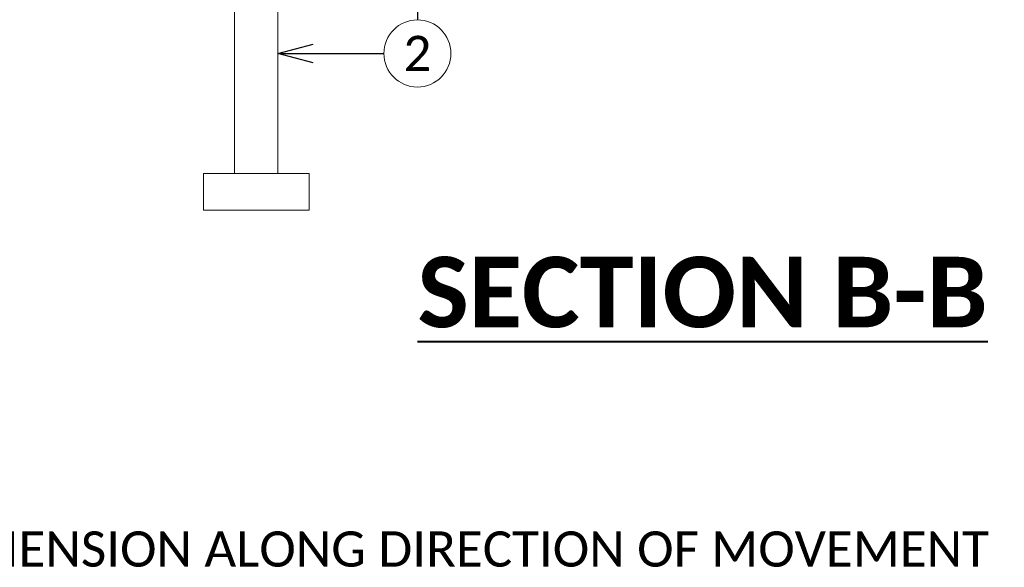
# Model space of a CAD drawing. Header units: metres. Extents: x -138 to 797, y -50 to 519.
# Tile 234 of 256: x 84 to 125, y 334 to 358. Entities that reach past the tile are written whole.
import ezdxf
from ezdxf import colors
from ezdxf.entities.mleader import LeaderData, LeaderLine
from ezdxf.enums import TextEntityAlignment as Align
from ezdxf.math import Vec2, Vec3

# ---------------------------------------------------------------- set-up
doc = ezdxf.new("R2010")
doc.units = ezdxf.units.M
doc.header["$MEASUREMENT"] = 0
for name, color, linetype, lineweight in [('B_ANNO_DIM', 7, 'Continuous', 18), ('B_ANNO_SYMB', 7, 'Continuous', 18), ('B_ANNO_TEXT', 7, 'Continuous', 18), ('B_ANNO_TEXT_TITLE', 7, 'Continuous', 40), ('B_DETAIL', 7, 'Continuous', 18)]:
    doc.layers.add(name, color=color, linetype=linetype, lineweight=lineweight)
doc.styles.add('Annotative', font='calibri.ttf', dxfattribs={"height": 0.0625})
doc.styles.get("Standard").update_dxf_attribs({"font": 'calibri.ttf'})
doc.styles.add('Title', font='calibrib.ttf', dxfattribs={"height": 0.125})

# ---------------------------------------------------------------- blocks, each defined once
blk = doc.blocks.new('_Open30')
at = {"color": 0, "linetype": 'ByBlock', "lineweight": -2}
for p, q in [((-1, 0.268), (0, 0)), ((0, 0), (-1, -0.268)), ((0, 0), (-1, 0))]:
    blk.add_line(p, q, dxfattribs=at)
blk = doc.blocks.new('*U2946')
at = {"layer": 'B_ANNO_SYMB'}
blk.add_circle((213.3667, 89.3509), 1.4255, dxfattribs=at)
at = {"layer": 'B_DETAIL'}
for p, q in [((205.5985, 95.6434), (205.5985, 84.2544)), ((207.4354, 95.6434), (207.4354, 84.2544))]:
    blk.add_line(p, q, dxfattribs=at)
at = {"layer": 'B_DETAIL', "flags": 128}
blk.add_lwpolyline([(208.7611, 84.2544), (204.2728, 84.2544), (204.2728, 82.69), (208.7611, 82.69)], close=True, dxfattribs=at)
at = {"layer": 'B_ANNO_TEXT', "insert": (213.3667, 89.3509), "char_height": 1.5, "width": 3.563823, "attachment_point": 5, "style": 'Annotative'}
blk.add_mtext('2', dxfattribs=at)
at = {"layer": 'B_ANNO_TEXT', "insert": (192.387, 69.0411, 1.6845), "char_height": 1.5, "width": 109.373303, "attachment_point": 1, "line_spacing_factor": 0.9, "style": 'Annotative'}
blk.add_mtext('\\A1;DIMENSION ALONG DIRECTION OF MOVEMENT', dxfattribs=at)
at = {"layer": 'B_ANNO_TEXT', "style": 'Annotative'}
blk.add_attdef('DIM4', text='', height=1.5, dxfattribs=at).set_placement((77.0824, 152.5336), align=Align.MIDDLE_CENTER)
at = {"layer": 'B_ANNO_TEXT_TITLE', "insert": (213.3685, 80.7109, -1.6845), "char_height": 3, "attachment_point": 1, "line_spacing_factor": 0.8, "style": 'Title'}
blk.add_mtext('\\pxqc;{\\LSECTION B-B}', dxfattribs=at)
at = {"layer": 'B_ANNO_DIM'}
ml = blk.add_multileader_mtext('Standard', dxfattribs=at)
ml.set_content('', color=256)
ml.set_leader_properties()
ml.set_arrow_properties(name='OPEN30')
ml.build(insert=Vec2(0, 0))
ml.multileader.update_dxf_attribs({"text_right_attachment_type": 3, "dogleg_length": 0.0625, "arrow_head_size": 1.5, "scale": 24})
ctx = ml.context
ctx.base_point, ctx.scale, ctx.char_height, ctx.arrow_head_size, ctx.landing_gap_size, ctx.plane_origin, ctx.plane_x_axis, ctx.plane_y_axis = Vec3(213.3667, 89.2764), 24, 1.5, 1.5, 0.75, Vec3(213.3667, 95.7543), Vec3(0, 1), Vec3(-1, 0)
ctx.right_attachment = 3
notes = []
notes.append((ctx, [(0, (1, 1, 0), (213.3667, 92.2764), (0, -1), 1.5, [(0, [(213.3667, 95.2822), (213.3667, 92.2764), (213.3667, 92.2764)], 0, [])])]))
ctx.mtext.insert, ctx.mtext.text_direction, ctx.mtext.rotation, ctx.mtext.flow_direction = Vec3(212.6167, 90.0264), Vec3(0, 1), 1.5707963, 5
ml = blk.add_multileader_mtext('Standard', dxfattribs=at)
ml.set_content('', color=256)
ml.set_leader_properties()
ml.set_arrow_properties(name='OPEN30')
ml.build(insert=Vec2(0, 0))
ml.multileader.update_dxf_attribs({"text_right_attachment_type": 3, "dogleg_length": 0.0625, "arrow_head_size": 1.5, "scale": 24})
ctx = ml.context
ctx.base_point, ctx.scale, ctx.char_height, ctx.arrow_head_size, ctx.landing_gap_size, ctx.plane_origin, ctx.plane_x_axis, ctx.plane_y_axis = Vec3(213.4411, 89.3509), 24, 1.5, 1.5, 0.75, Vec3(206.9633, 89.3509), Vec3(-1, 0), Vec3(0, -1)
ctx.right_attachment = 3
notes.append((ctx, [(0, (1, 1, 0), (210.4411, 89.3509), (1, 0), 1.5, [(0, [(207.4354, 89.3509), (210.4411, 89.3509), (210.4411, 89.3509)], 0, [])])]))
ctx.mtext.insert, ctx.mtext.text_direction, ctx.mtext.rotation, ctx.mtext.flow_direction = Vec3(212.6911, 88.6009), Vec3(-1, 0), 3.1415927, 5
for ctx, leaders in notes:
    for number, flags, end, landing, length, lines in leaders:
        leader = LeaderData()
        leader.index, (leader.has_last_leader_line, leader.has_dogleg_vector, leader.attachment_direction) = number, flags
        leader.last_leader_point, leader.dogleg_vector, leader.dogleg_length = Vec3(end), Vec3(landing), length
        for number, points, colour, breaks in lines:
            line = LeaderLine()
            line.index, line.vertices, line.color, line.breaks = number, Vec3.list(points), colors.encode_raw_color(colour), breaks
            leader.lines.append(line)
        ctx.leaders.append(leader)

msp = doc.modelspace()

# ---------------------------------------------------------------- block references
msp.add_blockref('*U2946', (-112.829, 266.839))

doc.saveas('drawing.dxf')
